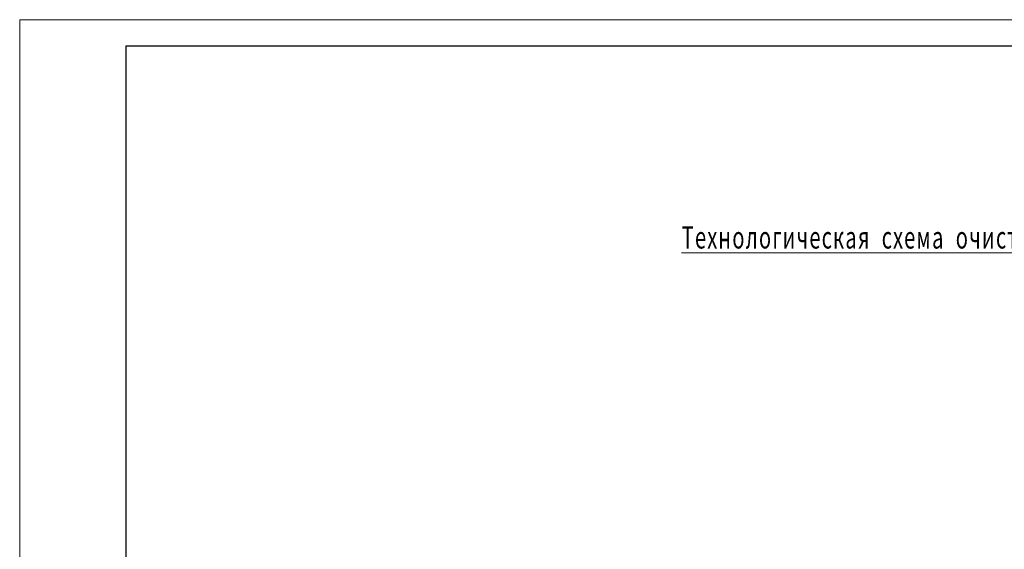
# Model space of a CAD drawing. Header units: metres. Extents: x 703769 to 722343, y 4313031 to 4317457.
# Tile 45 of 256: x 707495 to 707681, y 4313337 to 4313437. Entities that reach past the tile are written whole.
import ezdxf

# ---------------------------------------------------------------- set-up
doc = ezdxf.new("R2010")
doc.units = ezdxf.units.M
doc.header["$LTSCALE"] = 0.5
for name, color, linetype, lineweight in [('Рамка  штамп', 7, 'Continuous', 30), ('尺寸线层', 3, 'Continuous', 18), ('粗实线层', 7, 'Continuous', 35)]:
    doc.layers.add(name, color=color, linetype=linetype, lineweight=lineweight)
doc.styles.add('标准', font='txt', dxfattribs={"width": 0.667})

# ---------------------------------------------------------------- blocks, each defined once
blk = doc.blocks.new('dawda')
at = {"layer": '尺寸线层', "color": 7, "linetype": 'Continuous', "insert": (520876, 47417), "char_height": 700, "width": 1335190.15, "attachment_point": 1, "line_spacing_factor": 1.15057, "style": '标准'}
blk.add_mtext('{\\f宋体|b0|i0|c134|p2;\\T1.1;\\LТехнологическая схема очистки сточных вод производительностью 500 м\\fISOCPEUR|b0|i0|c0|p34;³\\f宋体|b0|i0|c134|p2;/сут.}', dxfattribs=at)

msp = doc.modelspace()

# ---------------------------------------------------------------- linework, layer by layer
at = {"lineweight": 30, "ltscale": 0.1}
msp.add_lwpolyline([(707515.034, 4313145.377), (707910.034, 4313145.377), (707910.034, 4313432.377), (707515.034, 4313432.377), (707515.034, 4313145.377)], dxfattribs=at)
at = {"layer": 'Рамка  штамп', "color": 7, "linetype": 'Continuous', "lineweight": 15, "ltscale": 100}
msp.add_lwpolyline([(707495.034, 4313140.377), (707915.034, 4313140.377), (707915.034, 4313437.377), (707495.034, 4313437.377), (707495.034, 4313140.377)], dxfattribs=at)

# ---------------------------------------------------------------- block references
at = {"layer": '粗实线层', "xscale": 0.006, "yscale": 0.006, "zscale": 0.006}
msp.add_blockref('dawda', (704494.68, 4313113.888), dxfattribs=at)

doc.saveas('drawing.dxf')
